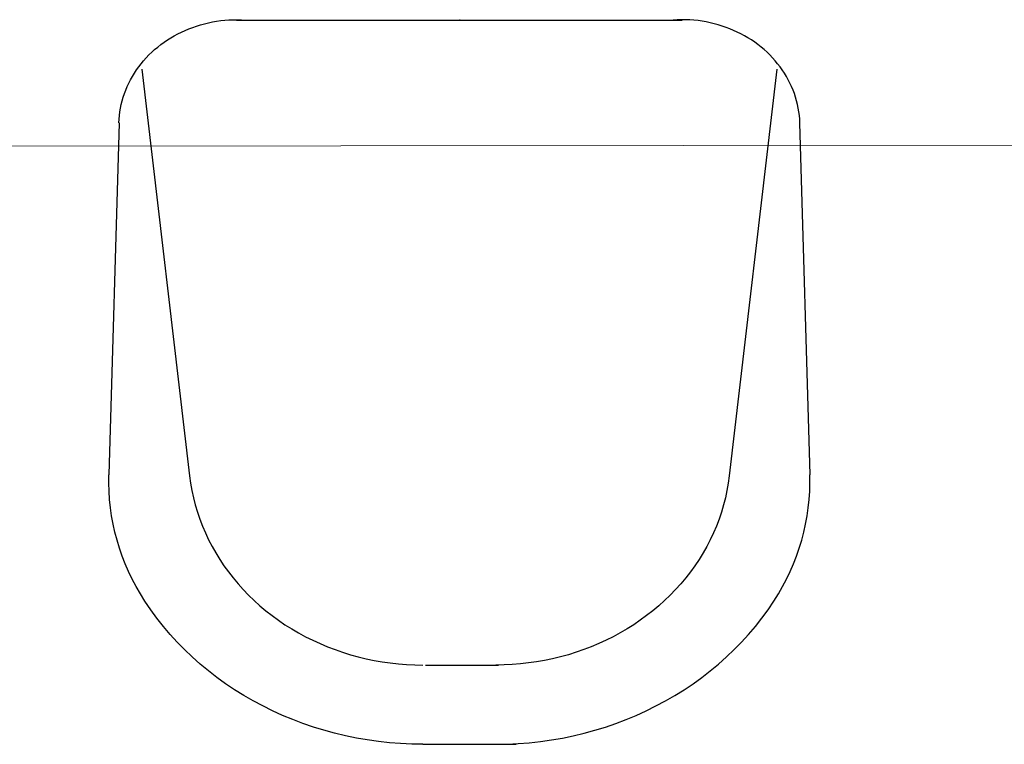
# Model space of a CAD drawing. Header units: millimetres. Extents: x -12988 to 25758, y 6227 to 71097.
# Tile 16 of 28: x 4551 to 4606, y 18351 to 18391. Entities that reach past the tile are written whole.
import ezdxf

# ---------------------------------------------------------------- set-up
doc = ezdxf.new("R2010")
doc.units = ezdxf.units.MM
doc.layers.add('!WYPOSAŻENIE', color=4, linetype='Continuous')
doc.layers.add('0! WIZJA', color=210, linetype='Continuous', lineweight=18)

# ---------------------------------------------------------------- blocks, each defined once
blk = doc.blocks.new('*U114')
at = {"layer": '!WYPOSAŻENIE'}
for p, q in [((-14.745, 19.595), (-14.53, 19.669)), ((-14.745, 19.595), (-14.53, 19.669)), ((-14.53, 19.669), (-14.313, 19.735)), ((-14.53, 19.669), (-14.313, 19.735)), ((-14.313, 19.735), (-14.093, 19.795)), ((-14.313, 19.735), (-14.093, 19.795)), ((-14.093, 19.795), (-13.872, 19.848)), ((-14.093, 19.795), (-13.872, 19.848)), ((-13.872, 19.848), (-13.648, 19.894)), ((-13.872, 19.848), (-13.648, 19.894)), ((-13.648, 19.894), (-13.423, 19.932)), ((-13.648, 19.894), (-13.423, 19.932)), ((-13.423, 19.932), (-13.196, 19.964)), ((-13.423, 19.932), (-13.196, 19.964)), ((-13.196, 19.964), (-12.968, 19.988)), ((-13.196, 19.964), (-12.968, 19.988)), ((-12.968, 19.988), (-12.739, 20.005)), ((-12.968, 19.988), (-12.739, 20.005)), ((-12.739, 20.005), (-12.51, 20.014)), ((-12.739, 20.005), (-12.51, 20.014)), ((-12.51, 20.014), (-12.281, 20.017)), ((-12.51, 20.014), (-12.281, 20.017)), ((12.318, 19.985), (-12.318, 19.985)), ((12.318, 19.985), (-12.318, 19.985)), ((-12.281, 20.017), (-12.051, 20.012)), ((-12.281, 20.017), (-12.051, 20.012)), ((-12.051, 20.012), (-11.822, 20)), ((-12.051, 20.012), (-11.822, 20)), ((12.051, 20.012), (11.822, 20)), ((12.051, 20.012), (11.822, 20)), ((12.281, 20.017), (12.051, 20.012)), ((12.281, 20.017), (12.051, 20.012)), ((12.51, 20.014), (12.281, 20.017)), ((12.51, 20.014), (12.281, 20.017)), ((12.739, 20.005), (12.51, 20.014)), ((12.739, 20.005), (12.51, 20.014)), ((12.968, 19.988), (12.739, 20.005)), ((12.968, 19.988), (12.739, 20.005)), ((13.196, 19.964), (12.968, 19.988)), ((13.196, 19.964), (12.968, 19.988)), ((13.423, 19.932), (13.196, 19.964)), ((13.423, 19.932), (13.196, 19.964)), ((13.648, 19.894), (13.423, 19.932)), ((13.648, 19.894), (13.423, 19.932)), ((13.872, 19.848), (13.648, 19.894)), ((13.872, 19.848), (13.648, 19.894)), ((14.093, 19.795), (13.872, 19.848)), ((14.093, 19.795), (13.872, 19.848)), ((14.313, 19.735), (14.093, 19.795)), ((14.313, 19.735), (14.093, 19.795)), ((14.53, 19.669), (14.313, 19.735)), ((14.53, 19.669), (14.313, 19.735)), ((14.745, 19.595), (14.53, 19.669)), ((14.745, 19.595), (14.53, 19.669)), ((-15.959, 19.016), (-15.766, 19.128)), ((-15.959, 19.016), (-15.766, 19.128)), ((-15.766, 19.128), (-15.569, 19.234)), ((-15.766, 19.128), (-15.569, 19.234)), ((-15.569, 19.234), (-15.369, 19.334)), ((-15.569, 19.234), (-15.369, 19.334)), ((-15.369, 19.334), (-15.164, 19.428)), ((-15.369, 19.334), (-15.164, 19.428)), ((-15.164, 19.428), (-14.956, 19.515)), ((-15.164, 19.428), (-14.956, 19.515)), ((-14.956, 19.515), (-14.745, 19.595)), ((-14.956, 19.515), (-14.745, 19.595)), ((14.956, 19.515), (14.745, 19.595)), ((14.956, 19.515), (14.745, 19.595)), ((15.164, 19.428), (14.956, 19.515)), ((15.164, 19.428), (14.956, 19.515)), ((15.369, 19.334), (15.164, 19.428)), ((15.369, 19.334), (15.164, 19.428)), ((15.569, 19.234), (15.369, 19.334)), ((15.569, 19.234), (15.369, 19.334)), ((15.766, 19.128), (15.569, 19.234)), ((15.766, 19.128), (15.569, 19.234)), ((15.959, 19.016), (15.766, 19.128)), ((15.959, 19.016), (15.766, 19.128)), ((-16.681, 18.508), (-16.508, 18.643)), ((-16.681, 18.508), (-16.508, 18.643)), ((-16.508, 18.643), (-16.33, 18.773)), ((-16.508, 18.643), (-16.33, 18.773)), ((-16.33, 18.773), (-16.146, 18.898)), ((-16.33, 18.773), (-16.146, 18.898)), ((-16.146, 18.898), (-15.959, 19.016)), ((-16.146, 18.898), (-15.959, 19.016)), ((16.146, 18.898), (15.959, 19.016)), ((16.146, 18.898), (15.959, 19.016)), ((16.33, 18.773), (16.146, 18.898)), ((16.33, 18.773), (16.146, 18.898)), ((16.508, 18.643), (16.33, 18.773)), ((16.508, 18.643), (16.33, 18.773)), ((16.681, 18.508), (16.508, 18.643)), ((16.681, 18.508), (16.508, 18.643)), ((-17.317, 17.913), (-17.167, 18.069)), ((-17.317, 17.913), (-17.167, 18.069)), ((-17.167, 18.069), (-17.011, 18.221)), ((-17.167, 18.069), (-17.011, 18.221)), ((-17.011, 18.221), (-16.849, 18.367)), ((-17.011, 18.221), (-16.849, 18.367)), ((-16.849, 18.367), (-16.681, 18.508)), ((-16.849, 18.367), (-16.681, 18.508)), ((16.849, 18.367), (16.681, 18.508)), ((16.849, 18.367), (16.681, 18.508)), ((17.011, 18.221), (16.849, 18.367)), ((17.011, 18.221), (16.849, 18.367)), ((17.167, 18.069), (17.011, 18.221)), ((17.167, 18.069), (17.011, 18.221)), ((17.317, 17.913), (17.167, 18.069)), ((17.317, 17.913), (17.167, 18.069)), ((-17.729, 17.418), (-17.598, 17.587)), ((-17.729, 17.418), (-17.598, 17.587)), ((-17.598, 17.587), (-17.461, 17.752)), ((-17.598, 17.587), (-17.461, 17.752)), ((-17.461, 17.752), (-17.317, 17.913)), ((-17.461, 17.752), (-17.317, 17.913)), ((17.461, 17.752), (17.317, 17.913)), ((17.461, 17.752), (17.317, 17.913)), ((17.598, 17.587), (17.461, 17.752)), ((17.598, 17.587), (17.461, 17.752)), ((17.729, 17.418), (17.598, 17.587)), ((17.729, 17.418), (17.598, 17.587)), ((-18.185, 16.701), (-18.082, 16.886)), ((-18.185, 16.701), (-18.082, 16.886)), ((-18.082, 16.886), (-17.971, 17.067)), ((-18.082, 16.886), (-17.971, 17.067)), ((-17.971, 17.067), (-17.854, 17.244)), ((-17.971, 17.067), (-17.854, 17.244)), ((-17.854, 17.244), (-17.729, 17.418)), ((-17.854, 17.244), (-17.729, 17.418)), ((-17.562, 17.289), (-14.922, -5.187)), ((-17.562, 17.289), (-14.922, -5.187)), ((17.562, 17.289), (14.922, -5.187)), ((17.562, 17.289), (14.922, -5.187)), ((17.854, 17.244), (17.729, 17.418)), ((17.854, 17.244), (17.729, 17.418)), ((17.971, 17.067), (17.854, 17.244)), ((17.971, 17.067), (17.854, 17.244)), ((18.082, 16.886), (17.971, 17.067)), ((18.082, 16.886), (17.971, 17.067)), ((18.185, 16.701), (18.082, 16.886)), ((18.185, 16.701), (18.082, 16.886)), ((-18.37, 16.324), (-18.281, 16.514)), ((-18.37, 16.324), (-18.281, 16.514)), ((-18.281, 16.514), (-18.185, 16.701)), ((-18.281, 16.514), (-18.185, 16.701)), ((18.281, 16.514), (18.185, 16.701)), ((18.281, 16.514), (18.185, 16.701)), ((18.369, 16.324), (18.281, 16.514)), ((18.369, 16.324), (18.281, 16.514)), ((-18.59, 15.737), (-18.524, 15.935)), ((-18.59, 15.737), (-18.524, 15.935)), ((-18.524, 15.935), (-18.451, 16.13)), ((-18.524, 15.935), (-18.451, 16.13)), ((-18.451, 16.13), (-18.37, 16.324)), ((-18.451, 16.13), (-18.37, 16.324)), ((18.451, 16.13), (18.369, 16.324)), ((18.451, 16.13), (18.369, 16.324)), ((18.524, 15.935), (18.451, 16.13)), ((18.524, 15.935), (18.451, 16.13)), ((18.59, 15.737), (18.524, 15.935)), ((18.59, 15.737), (18.524, 15.935)), ((-18.74, 15.133), (-18.698, 15.336)), ((-18.74, 15.133), (-18.698, 15.336)), ((-18.698, 15.336), (-18.648, 15.537)), ((-18.698, 15.336), (-18.648, 15.537)), ((-18.648, 15.537), (-18.59, 15.737)), ((-18.648, 15.537), (-18.59, 15.737)), ((18.648, 15.537), (18.59, 15.737)), ((18.648, 15.537), (18.59, 15.737)), ((18.698, 15.336), (18.648, 15.537)), ((18.698, 15.336), (18.648, 15.537)), ((18.74, 15.133), (18.698, 15.336)), ((18.74, 15.133), (18.698, 15.336)), ((-18.819, 14.518), (-18.801, 14.724)), ((-18.819, 14.518), (-18.801, 14.724)), ((-18.801, 14.724), (-18.775, 14.929)), ((-18.801, 14.724), (-18.775, 14.929)), ((-18.775, 14.929), (-18.74, 15.133)), ((-18.775, 14.929), (-18.74, 15.133)), ((18.775, 14.929), (18.74, 15.133)), ((18.775, 14.929), (18.74, 15.133)), ((18.801, 14.724), (18.775, 14.929)), ((18.801, 14.724), (18.775, 14.929)), ((18.819, 14.518), (18.801, 14.724)), ((18.819, 14.518), (18.801, 14.724)), ((-18.804, 14.311), (-19.381, -5.128)), ((-18.804, 14.311), (-19.381, -5.128)), ((-18.829, 14.311), (-18.819, 14.518)), ((-18.829, 14.311), (-18.819, 14.518)), ((18.804, 14.311), (19.381, -5.128)), ((18.804, 14.311), (19.381, -5.128)), ((18.829, 14.311), (18.819, 14.518)), ((18.829, 14.311), (18.819, 14.518)), ((-19.386, -5.584), (-19.381, -5.128)), ((-19.386, -5.584), (-19.381, -5.128)), ((-14.922, -5.187), (-14.867, -5.591)), ((-14.922, -5.187), (-14.867, -5.591)), ((14.922, -5.187), (14.867, -5.591)), ((14.922, -5.187), (14.867, -5.591)), ((14.922, -5.187), (14.867, -5.591)), ((14.922, -5.187), (14.867, -5.591)), ((19.386, -5.584), (19.381, -5.128)), ((19.386, -5.584), (19.381, -5.128)), ((-19.373, -6.04), (-19.386, -5.584)), ((-19.373, -6.04), (-19.386, -5.584)), ((-14.867, -5.591), (-14.796, -5.994)), ((-14.867, -5.591), (-14.796, -5.994)), ((14.867, -5.591), (14.796, -5.994)), ((14.867, -5.591), (14.796, -5.994)), ((14.867, -5.591), (14.796, -5.994)), ((14.867, -5.591), (14.796, -5.994)), ((19.373, -6.04), (19.386, -5.584)), ((19.373, -6.04), (19.386, -5.584)), ((-19.342, -6.496), (-19.373, -6.04)), ((-19.342, -6.496), (-19.373, -6.04)), ((-19.294, -6.95), (-19.342, -6.496)), ((-19.294, -6.95), (-19.342, -6.496)), ((-14.796, -5.994), (-14.709, -6.394)), ((-14.796, -5.994), (-14.709, -6.394)), ((-14.709, -6.394), (-14.607, -6.791)), ((-14.709, -6.394), (-14.607, -6.791)), ((14.709, -6.394), (14.607, -6.791)), ((14.709, -6.394), (14.607, -6.791)), ((14.709, -6.394), (14.607, -6.791)), ((14.709, -6.394), (14.607, -6.791)), ((14.796, -5.994), (14.709, -6.394)), ((14.796, -5.994), (14.709, -6.394)), ((14.796, -5.994), (14.709, -6.394)), ((14.796, -5.994), (14.709, -6.394)), ((19.294, -6.95), (19.342, -6.496)), ((19.294, -6.95), (19.342, -6.496)), ((19.342, -6.496), (19.373, -6.04)), ((19.342, -6.496), (19.373, -6.04)), ((-19.229, -7.403), (-19.294, -6.95)), ((-19.229, -7.403), (-19.294, -6.95)), ((-14.607, -6.791), (-14.489, -7.184)), ((-14.607, -6.791), (-14.489, -7.184)), ((14.607, -6.791), (14.489, -7.184)), ((14.607, -6.791), (14.489, -7.184)), ((14.607, -6.791), (14.489, -7.184)), ((14.607, -6.791), (14.489, -7.184)), ((19.229, -7.403), (19.294, -6.95)), ((19.229, -7.403), (19.294, -6.95)), ((-19.146, -7.853), (-19.229, -7.403)), ((-19.146, -7.853), (-19.229, -7.403)), ((-14.489, -7.184), (-14.357, -7.574)), ((-14.489, -7.184), (-14.357, -7.574)), ((-14.357, -7.574), (-14.209, -7.959)), ((-14.357, -7.574), (-14.209, -7.959)), ((14.357, -7.574), (14.209, -7.959)), ((14.357, -7.574), (14.209, -7.959)), ((14.357, -7.574), (14.209, -7.959)), ((14.357, -7.574), (14.209, -7.959)), ((14.489, -7.184), (14.357, -7.574)), ((14.489, -7.184), (14.357, -7.574)), ((14.489, -7.184), (14.357, -7.574)), ((14.489, -7.184), (14.357, -7.574)), ((19.146, -7.853), (19.229, -7.403)), ((19.146, -7.853), (19.229, -7.403)), ((-19.046, -8.3), (-19.146, -7.853)), ((-19.046, -8.3), (-19.146, -7.853)), ((-14.209, -7.959), (-14.047, -8.339)), ((-14.209, -7.959), (-14.047, -8.339)), ((14.209, -7.959), (14.047, -8.339)), ((14.209, -7.959), (14.047, -8.339)), ((14.209, -7.959), (14.047, -8.339)), ((14.209, -7.959), (14.047, -8.339)), ((19.046, -8.3), (19.146, -7.853)), ((19.046, -8.3), (19.146, -7.853)), ((-18.928, -8.744), (-19.046, -8.3)), ((-18.928, -8.744), (-19.046, -8.3)), ((-14.047, -8.339), (-13.87, -8.714)), ((-14.047, -8.339), (-13.87, -8.714)), ((14.047, -8.339), (13.87, -8.714)), ((14.047, -8.339), (13.87, -8.714)), ((14.047, -8.339), (13.87, -8.714)), ((14.047, -8.339), (13.87, -8.714)), ((18.928, -8.744), (19.046, -8.3)), ((18.928, -8.744), (19.046, -8.3)), ((-18.793, -9.185), (-18.928, -8.744)), ((-18.793, -9.185), (-18.928, -8.744)), ((-18.642, -9.62), (-18.793, -9.185)), ((-18.642, -9.62), (-18.793, -9.185)), ((-13.87, -8.714), (-13.678, -9.084)), ((-13.87, -8.714), (-13.678, -9.084)), ((-13.678, -9.084), (-13.472, -9.447)), ((-13.678, -9.084), (-13.472, -9.447)), ((13.678, -9.084), (13.472, -9.447)), ((13.678, -9.084), (13.472, -9.447)), ((13.678, -9.084), (13.472, -9.447)), ((13.678, -9.084), (13.472, -9.447)), ((13.87, -8.714), (13.678, -9.084)), ((13.87, -8.714), (13.678, -9.084)), ((13.87, -8.714), (13.678, -9.084)), ((13.87, -8.714), (13.678, -9.084)), ((18.642, -9.62), (18.793, -9.185)), ((18.642, -9.62), (18.793, -9.185)), ((18.793, -9.185), (18.928, -8.744)), ((18.793, -9.185), (18.928, -8.744)), ((-18.474, -10.051), (-18.642, -9.62)), ((-18.474, -10.051), (-18.642, -9.62)), ((-13.472, -9.447), (-13.253, -9.803)), ((-13.472, -9.447), (-13.253, -9.803)), ((13.472, -9.447), (13.253, -9.803)), ((13.472, -9.447), (13.253, -9.803)), ((13.472, -9.447), (13.253, -9.803)), ((13.472, -9.447), (13.253, -9.803)), ((18.474, -10.051), (18.642, -9.62)), ((18.474, -10.051), (18.642, -9.62)), ((-18.289, -10.476), (-18.474, -10.051)), ((-18.289, -10.476), (-18.474, -10.051)), ((-13.253, -9.803), (-13.019, -10.152)), ((-13.253, -9.803), (-13.019, -10.152)), ((-13.019, -10.152), (-12.773, -10.494)), ((-13.019, -10.152), (-12.773, -10.494)), ((13.019, -10.152), (12.773, -10.494)), ((13.019, -10.152), (12.773, -10.494)), ((13.019, -10.152), (12.773, -10.494)), ((13.019, -10.152), (12.773, -10.494)), ((13.253, -9.803), (13.019, -10.152)), ((13.253, -9.803), (13.019, -10.152)), ((13.253, -9.803), (13.019, -10.152)), ((13.253, -9.803), (13.019, -10.152)), ((18.289, -10.476), (18.474, -10.051)), ((18.289, -10.476), (18.474, -10.051)), ((-18.088, -10.895), (-18.289, -10.476)), ((-18.088, -10.895), (-18.289, -10.476)), ((-12.773, -10.494), (-12.513, -10.827)), ((-12.773, -10.494), (-12.513, -10.827)), ((-12.513, -10.827), (-12.24, -11.153)), ((-12.513, -10.827), (-12.24, -11.153)), ((12.513, -10.827), (12.24, -11.153)), ((12.513, -10.827), (12.24, -11.153)), ((12.513, -10.827), (12.24, -11.153)), ((12.513, -10.827), (12.24, -11.153)), ((12.773, -10.494), (12.513, -10.827)), ((12.773, -10.494), (12.513, -10.827)), ((12.773, -10.494), (12.513, -10.827)), ((12.773, -10.494), (12.513, -10.827)), ((18.088, -10.895), (18.289, -10.476)), ((18.088, -10.895), (18.289, -10.476)), ((-17.871, -11.307), (-18.088, -10.895)), ((-17.871, -11.307), (-18.088, -10.895)), ((-17.638, -11.713), (-17.871, -11.307)), ((-17.638, -11.713), (-17.871, -11.307)), ((-12.24, -11.153), (-11.955, -11.469)), ((-12.24, -11.153), (-11.955, -11.469)), ((12.24, -11.153), (11.955, -11.469)), ((12.24, -11.153), (11.955, -11.469)), ((12.24, -11.153), (11.955, -11.469)), ((12.24, -11.153), (11.955, -11.469)), ((17.638, -11.713), (17.871, -11.307)), ((17.638, -11.713), (17.871, -11.307)), ((17.871, -11.307), (18.088, -10.895)), ((17.871, -11.307), (18.088, -10.895)), ((-17.39, -12.111), (-17.638, -11.713)), ((-17.39, -12.111), (-17.638, -11.713)), ((-11.955, -11.469), (-11.658, -11.777)), ((-11.955, -11.469), (-11.658, -11.777)), ((-11.658, -11.777), (-11.349, -12.074)), ((-11.658, -11.777), (-11.349, -12.074)), ((11.658, -11.777), (11.349, -12.074)), ((11.658, -11.777), (11.349, -12.074)), ((11.658, -11.777), (11.349, -12.074)), ((11.658, -11.777), (11.349, -12.074)), ((11.955, -11.469), (11.658, -11.777)), ((11.955, -11.469), (11.658, -11.777)), ((11.955, -11.469), (11.658, -11.777)), ((11.955, -11.469), (11.658, -11.777)), ((17.39, -12.111), (17.638, -11.713)), ((17.39, -12.111), (17.638, -11.713)), ((-17.067, -12.585), (-17.39, -12.111)), ((-17.067, -12.585), (-17.39, -12.111)), ((-11.349, -12.074), (-11.029, -12.363)), ((-11.349, -12.074), (-11.029, -12.363)), ((-11.029, -12.363), (-10.698, -12.64)), ((-11.029, -12.363), (-10.698, -12.64)), ((11.029, -12.363), (10.698, -12.64)), ((11.029, -12.363), (10.698, -12.64)), ((11.029, -12.363), (10.698, -12.64)), ((11.029, -12.363), (10.698, -12.64)), ((11.349, -12.074), (11.029, -12.363)), ((11.349, -12.074), (11.029, -12.363)), ((11.349, -12.074), (11.029, -12.363)), ((11.349, -12.074), (11.029, -12.363)), ((17.067, -12.585), (17.39, -12.111)), ((17.067, -12.585), (17.39, -12.111)), ((-16.727, -13.048), (-17.067, -12.585)), ((-16.727, -13.048), (-17.067, -12.585)), ((-16.368, -13.501), (-16.727, -13.048)), ((-16.368, -13.501), (-16.727, -13.048)), ((-10.698, -12.64), (-10.356, -12.908)), ((-10.698, -12.64), (-10.356, -12.908)), ((-10.356, -12.908), (-10.004, -13.164)), ((-10.356, -12.908), (-10.004, -13.164)), ((10.356, -12.908), (10.004, -13.164)), ((10.356, -12.908), (10.004, -13.164)), ((10.356, -12.908), (10.004, -13.164)), ((10.356, -12.908), (10.004, -13.164)), ((10.698, -12.64), (10.356, -12.908)), ((10.698, -12.64), (10.356, -12.908)), ((10.698, -12.64), (10.356, -12.908)), ((10.698, -12.64), (10.356, -12.908)), ((16.368, -13.501), (16.727, -13.048)), ((16.368, -13.501), (16.727, -13.048)), ((16.727, -13.048), (17.067, -12.585)), ((16.727, -13.048), (17.067, -12.585)), ((-15.993, -13.942), (-16.368, -13.501)), ((-15.993, -13.942), (-16.368, -13.501)), ((-10.004, -13.164), (-9.642, -13.409)), ((-10.004, -13.164), (-9.642, -13.409)), ((-9.642, -13.409), (-9.271, -13.643)), ((-9.642, -13.409), (-9.271, -13.643)), ((9.642, -13.409), (9.271, -13.643)), ((9.642, -13.409), (9.271, -13.643)), ((9.642, -13.409), (9.271, -13.643)), ((9.642, -13.409), (9.271, -13.643)), ((10.004, -13.164), (9.642, -13.409)), ((10.004, -13.164), (9.642, -13.409)), ((10.004, -13.164), (9.642, -13.409)), ((10.004, -13.164), (9.642, -13.409)), ((15.993, -13.942), (16.368, -13.501)), ((15.993, -13.942), (16.368, -13.501)), ((-15.601, -14.371), (-15.993, -13.942)), ((-15.601, -14.371), (-15.993, -13.942)), ((-9.271, -13.643), (-8.892, -13.864)), ((-9.271, -13.643), (-8.892, -13.864)), ((-8.892, -13.864), (-8.504, -14.074)), ((-8.892, -13.864), (-8.504, -14.074)), ((-8.504, -14.074), (-8.108, -14.272)), ((-8.504, -14.074), (-8.108, -14.272)), ((8.504, -14.074), (8.108, -14.272)), ((8.504, -14.074), (8.108, -14.272)), ((8.504, -14.074), (8.108, -14.272)), ((8.504, -14.074), (8.108, -14.272)), ((8.892, -13.864), (8.504, -14.074)), ((8.892, -13.864), (8.504, -14.074)), ((8.892, -13.864), (8.504, -14.074)), ((8.892, -13.864), (8.504, -14.074)), ((9.271, -13.643), (8.892, -13.864)), ((9.271, -13.643), (8.892, -13.864)), ((9.271, -13.643), (8.892, -13.864)), ((9.271, -13.643), (8.892, -13.864)), ((15.601, -14.371), (15.993, -13.942)), ((15.601, -14.371), (15.993, -13.942)), ((-15.192, -14.788), (-15.601, -14.371)), ((-15.192, -14.788), (-15.601, -14.371)), ((-8.108, -14.272), (-7.704, -14.457)), ((-8.108, -14.272), (-7.704, -14.457)), ((-7.704, -14.457), (-7.294, -14.629)), ((-7.704, -14.457), (-7.294, -14.629)), ((-7.294, -14.629), (-6.877, -14.788)), ((-7.294, -14.629), (-6.877, -14.788)), ((7.294, -14.629), (6.877, -14.788)), ((7.294, -14.629), (6.877, -14.788)), ((7.294, -14.629), (6.877, -14.788)), ((7.294, -14.629), (6.877, -14.788)), ((7.704, -14.457), (7.294, -14.629)), ((7.704, -14.457), (7.294, -14.629)), ((7.704, -14.457), (7.294, -14.629)), ((7.704, -14.457), (7.294, -14.629)), ((8.108, -14.272), (7.704, -14.457)), ((8.108, -14.272), (7.704, -14.457)), ((8.108, -14.272), (7.704, -14.457)), ((8.108, -14.272), (7.704, -14.457)), ((15.192, -14.788), (15.601, -14.371)), ((15.192, -14.788), (15.601, -14.371)), ((-14.768, -15.192), (-15.192, -14.788)), ((-14.768, -15.192), (-15.192, -14.788)), ((-14.329, -15.582), (-14.768, -15.192)), ((-14.329, -15.582), (-14.768, -15.192)), ((-6.877, -14.788), (-6.454, -14.934)), ((-6.877, -14.788), (-6.454, -14.934)), ((-6.454, -14.934), (-6.026, -15.066)), ((-6.454, -14.934), (-6.026, -15.066)), ((-6.026, -15.066), (-5.593, -15.186)), ((-6.026, -15.066), (-5.593, -15.186)), ((-5.593, -15.186), (-5.156, -15.291)), ((-5.593, -15.186), (-5.156, -15.291)), ((5.593, -15.186), (5.156, -15.291)), ((5.593, -15.186), (5.156, -15.291)), ((5.593, -15.186), (5.156, -15.291)), ((5.593, -15.186), (5.156, -15.291)), ((6.026, -15.066), (5.593, -15.186)), ((6.026, -15.066), (5.593, -15.186)), ((6.026, -15.066), (5.593, -15.186)), ((6.026, -15.066), (5.593, -15.186)), ((6.454, -14.934), (6.026, -15.066)), ((6.454, -14.934), (6.026, -15.066)), ((6.454, -14.934), (6.026, -15.066)), ((6.454, -14.934), (6.026, -15.066)), ((6.877, -14.788), (6.454, -14.934)), ((6.877, -14.788), (6.454, -14.934)), ((6.877, -14.788), (6.454, -14.934)), ((6.877, -14.788), (6.454, -14.934)), ((14.329, -15.582), (14.768, -15.192)), ((14.329, -15.582), (14.768, -15.192)), ((14.768, -15.192), (15.192, -14.788)), ((14.768, -15.192), (15.192, -14.788)), ((-13.874, -15.959), (-14.329, -15.582)), ((-13.874, -15.959), (-14.329, -15.582)), ((-5.156, -15.291), (-4.715, -15.383)), ((-5.156, -15.291), (-4.715, -15.383)), ((-4.715, -15.383), (-4.27, -15.46)), ((-4.715, -15.383), (-4.27, -15.46)), ((-4.27, -15.46), (-3.823, -15.524)), ((-4.27, -15.46), (-3.823, -15.524)), ((-3.823, -15.524), (-3.374, -15.574)), ((-3.823, -15.524), (-3.374, -15.574)), ((-3.374, -15.574), (-2.923, -15.609)), ((-3.374, -15.574), (-2.923, -15.609)), ((-2.923, -15.609), (-2.471, -15.63)), ((-2.923, -15.609), (-2.471, -15.63)), ((-2.471, -15.63), (-2.018, -15.638)), ((-2.471, -15.63), (-2.018, -15.638)), ((1.877, -15.638), (-2.159, -15.638)), ((1.877, -15.638), (-2.159, -15.638)), ((2.471, -15.63), (2.018, -15.638)), ((2.471, -15.63), (2.018, -15.638)), ((2.471, -15.63), (2.018, -15.638)), ((2.471, -15.63), (2.018, -15.638)), ((2.923, -15.609), (2.471, -15.63)), ((2.923, -15.609), (2.471, -15.63)), ((2.923, -15.609), (2.471, -15.63)), ((2.923, -15.609), (2.471, -15.63)), ((3.374, -15.574), (2.923, -15.609)), ((3.374, -15.574), (2.923, -15.609)), ((3.374, -15.574), (2.923, -15.609)), ((3.374, -15.574), (2.923, -15.609)), ((3.823, -15.524), (3.374, -15.574)), ((3.823, -15.524), (3.374, -15.574)), ((3.823, -15.524), (3.374, -15.574)), ((3.823, -15.524), (3.374, -15.574)), ((4.27, -15.46), (3.823, -15.524)), ((4.27, -15.46), (3.823, -15.524)), ((4.27, -15.46), (3.823, -15.524)), ((4.27, -15.46), (3.823, -15.524)), ((4.715, -15.383), (4.27, -15.46)), ((4.715, -15.383), (4.27, -15.46)), ((4.715, -15.383), (4.27, -15.46)), ((4.715, -15.383), (4.27, -15.46)), ((5.156, -15.291), (4.715, -15.383)), ((5.156, -15.291), (4.715, -15.383)), ((5.156, -15.291), (4.715, -15.383)), ((5.156, -15.291), (4.715, -15.383)), ((13.874, -15.959), (14.329, -15.582)), ((13.874, -15.959), (14.329, -15.582)), ((-13.406, -16.321), (-13.874, -15.959)), ((-13.406, -16.321), (-13.874, -15.959)), ((-12.924, -16.668), (-13.406, -16.321)), ((-12.924, -16.668), (-13.406, -16.321)), ((12.924, -16.668), (13.406, -16.321)), ((12.924, -16.668), (13.406, -16.321)), ((13.406, -16.321), (13.874, -15.959)), ((13.406, -16.321), (13.874, -15.959)), ((-12.428, -17), (-12.924, -16.668)), ((-12.428, -17), (-12.924, -16.668)), ((12.428, -17), (12.924, -16.668)), ((12.428, -17), (12.924, -16.668)), ((-11.921, -17.316), (-12.428, -17)), ((-11.921, -17.316), (-12.428, -17)), ((-11.401, -17.617), (-11.921, -17.316)), ((-11.401, -17.617), (-11.921, -17.316)), ((11.401, -17.617), (11.921, -17.316)), ((11.401, -17.617), (11.921, -17.316)), ((11.921, -17.316), (12.428, -17)), ((11.921, -17.316), (12.428, -17)), ((-10.871, -17.901), (-11.401, -17.617)), ((-10.871, -17.901), (-11.401, -17.617)), ((-10.329, -18.168), (-10.871, -17.901)), ((-10.329, -18.168), (-10.871, -17.901)), ((10.329, -18.168), (10.871, -17.901)), ((10.329, -18.168), (10.871, -17.901)), ((10.871, -17.901), (11.401, -17.617)), ((10.871, -17.901), (11.401, -17.617)), ((-9.778, -18.419), (-10.329, -18.168)), ((-9.778, -18.419), (-10.329, -18.168)), ((-9.217, -18.652), (-9.778, -18.419)), ((-9.217, -18.652), (-9.778, -18.419)), ((9.217, -18.652), (9.778, -18.419)), ((9.217, -18.652), (9.778, -18.419)), ((9.778, -18.419), (10.329, -18.168)), ((9.778, -18.419), (10.329, -18.168)), ((-8.648, -18.867), (-9.217, -18.652)), ((-8.648, -18.867), (-9.217, -18.652)), ((-8.071, -19.065), (-8.648, -18.867)), ((-8.071, -19.065), (-8.648, -18.867)), ((8.071, -19.065), (8.648, -18.867)), ((8.071, -19.065), (8.648, -18.867)), ((8.648, -18.867), (9.217, -18.652)), ((8.648, -18.867), (9.217, -18.652)), ((-7.486, -19.244), (-8.071, -19.065)), ((-7.486, -19.244), (-8.071, -19.065)), ((-6.896, -19.405), (-7.486, -19.244)), ((-6.896, -19.405), (-7.486, -19.244)), ((-6.299, -19.548), (-6.896, -19.405)), ((-6.299, -19.548), (-6.896, -19.405)), ((-5.697, -19.672), (-6.299, -19.548)), ((-5.697, -19.672), (-6.299, -19.548)), ((5.697, -19.672), (6.299, -19.548)), ((5.697, -19.672), (6.299, -19.548)), ((6.299, -19.548), (6.896, -19.405)), ((6.299, -19.548), (6.896, -19.405)), ((6.896, -19.405), (7.486, -19.244)), ((6.896, -19.405), (7.486, -19.244)), ((7.486, -19.244), (8.071, -19.065)), ((7.486, -19.244), (8.071, -19.065)), ((-5.09, -19.777), (-5.697, -19.672)), ((-5.09, -19.777), (-5.697, -19.672)), ((-4.48, -19.863), (-5.09, -19.777)), ((-4.48, -19.863), (-5.09, -19.777)), ((-3.867, -19.93), (-4.48, -19.863)), ((-3.867, -19.93), (-4.48, -19.863)), ((-3.252, -19.978), (-3.867, -19.93)), ((-3.252, -19.978), (-3.867, -19.93)), ((-2.636, -20.007), (-3.252, -19.978)), ((-2.636, -20.007), (-3.252, -19.978)), ((2.018, -20.017), (-3.143, -20.017)), ((2.018, -20.017), (-3.143, -20.017)), ((-2.018, -20.017), (-2.636, -20.007)), ((-2.018, -20.017), (-2.636, -20.007)), ((2.018, -20.017), (2.636, -20.007)), ((2.018, -20.017), (2.636, -20.007)), ((2.636, -20.007), (3.252, -19.978)), ((2.636, -20.007), (3.252, -19.978)), ((3.252, -19.978), (3.867, -19.93)), ((3.252, -19.978), (3.867, -19.93)), ((3.867, -19.93), (4.48, -19.863)), ((3.867, -19.93), (4.48, -19.863)), ((4.48, -19.863), (5.09, -19.777)), ((4.48, -19.863), (5.09, -19.777)), ((5.09, -19.777), (5.697, -19.672)), ((5.09, -19.777), (5.697, -19.672))]:
    blk.add_line(p, q, dxfattribs=at)
blk.add_point((-0.029, 19.985), dxfattribs=at)
blk.add_point((-0.029, 19.985), dxfattribs=at)
blk = doc.blocks.new('*U113')
at = {"layer": '0! WIZJA', "color": 0, "linetype": 'ByBlock', "lineweight": -2, "ltscale": 0.5, "transparency": 16777216}
blk.add_blockref('*U114', (1479, 0), dxfattribs=at)

msp = doc.modelspace()

# ---------------------------------------------------------------- linework, layer by layer
at = {"layer": '0! WIZJA'}
msp.add_line((4500.891, 18384.303), (6082.891, 18385.727), dxfattribs=at)

# ---------------------------------------------------------------- block references
at = {"layer": '0! WIZJA', "ltscale": 0.5, "xscale": -1}
msp.add_blockref('*U113', (6054.685, 18371.318), dxfattribs=at)

doc.saveas('drawing.dxf')
